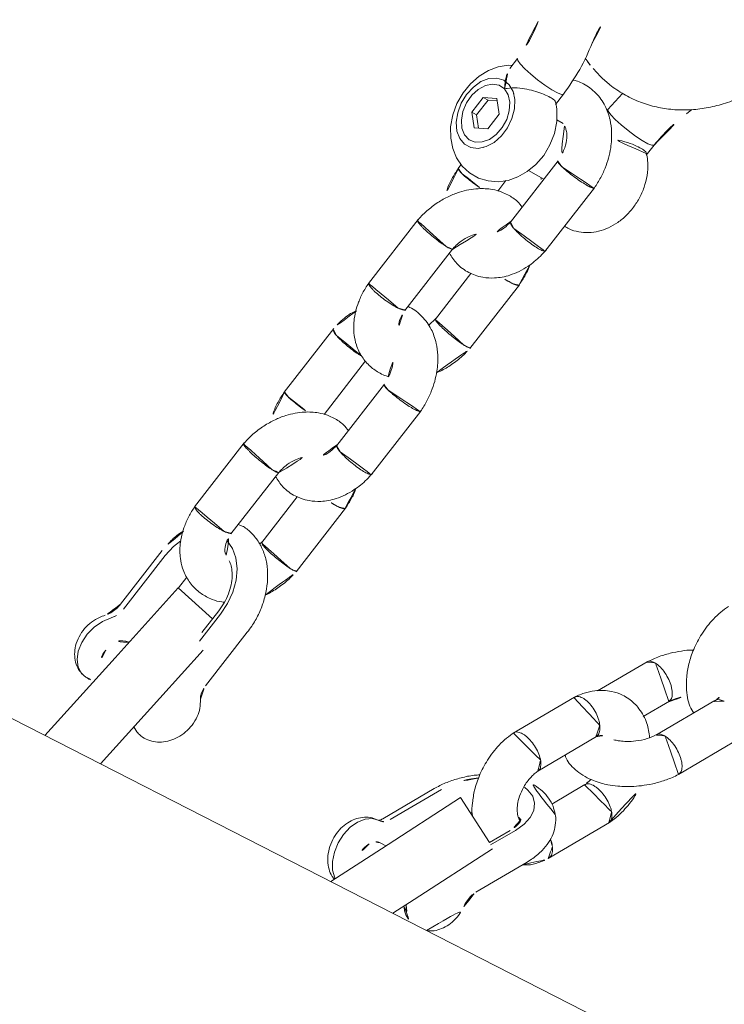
# Model space of a CAD drawing. Extents: x 5459245 to 5462690, y 5971016 to 5972523.
# Tile 89 of 198: x 5462451.0067 to 5462451.1002, y 5972212.2931 to 5972212.4238. Entities that reach past the tile are written whole.
import ezdxf

# ---------------------------------------------------------------- set-up
doc = ezdxf.new("R2010")
doc.units = 0
doc.layers.add('A_MAŁA ARCHITEKTURA', color=195, linetype='CONTINUOUS', lineweight=9)

# ---------------------------------------------------------------- blocks, each defined once
blk = doc.blocks.new('A$C43995eb0')
at = {"layer": 'A_MAŁA ARCHITEKTURA', "linetype": 'Continuous'}
for p, q in [((3380.14, -390.59), (3380.14, -1209.52)), ((3346.51, -1065.47), (3338.56, -1060.41)), ((3335.56, -1065.62), (3343.22, -1070.49)), ((3341.78, -1073.13), (3338.35, -1070.95)), ((3364.29, -1075.77), (3356.34, -1070.72)), ((3335.06, -1075.96), (3341.5, -1080.06)), ((3353.33, -1075.91), (3357.64, -1078.65)), ((3354.6, -1082.29), (3346.97, -1077.44)), ((3372.64, -1082.3), (3365.97, -1078.05)), ((3366.16, -1083.41), (3362.93, -1081.35)), ((3343.64, -1082.43), (3351.59, -1087.49)), ((3363.27, -1081.99), (3365.93, -1083.68)), ((3366.5, -1082.97), (3377.21, -1089.15)), ((3365.94, -1083.67), (3362.38, -1089.83)), ((3363.59, -1087.73), (3363.42, -1087.54)), ((3377.21, -1089.15), (3380.14, -1090.84)), ((3362.38, -1089.83), (3373.21, -1096.08)), ((3362.55, -1092.55), (3369.23, -1096.8)), ((3362.91, -1093.48), (3369.58, -1097.72)), ((3372.6, -1095.73), (3372.57, -1096.57)), ((3373.21, -1096.08), (3380.14, -1100.08)), ((3267.93, -1104.4), (3267.11, -1104.06)), ((3275.26, -1106.68), (3273.6, -1106.36)), ((3292.75, -1112.83), (3282.22, -1110.81)), ((3269.39, -1113.21), (3272.15, -1113.96)), ((3272.15, -1113.96), (3272.36, -1114)), ((3308.75, -1115.84), (3298.22, -1113.83)), ((3268.24, -1118.17), (3268.73, -1116.81)), ((3281.22, -1116.73), (3291.35, -1118.66)), ((3276.53, -1118.4), (3276.49, -1119.35)), ((3284.18, -1119.65), (3284.27, -1117.31)), ((3329.64, -1119.87), (3319.11, -1117.86)), ((3274.73, -1120.45), (3273.07, -1120.14)), ((3299.81, -1120.24), (3307.35, -1121.68)), ((3345.64, -1122.89), (3335.11, -1120.88)), ((3288.45, -1122.04), (3286.74, -1121.71)), ((3307.2, -1121.65), (3308.53, -1122.13)), ((3308.18, -1125.84), (3298.05, -1123.91)), ((3318.11, -1123.78), (3328.24, -1125.71)), ((3275.98, -1126.04), (3275.94, -1126.08)), ((3364.57, -1126.69), (3355.73, -1125)), ((3277.58, -1127.73), (3279.3, -1126.51)), ((3277.83, -1127.55), (3278.31, -1128.69)), ((3281.72, -1126.96), (3279.3, -1126.51)), ((3281.72, -1126.96), (3282.42, -1128.65)), ((3284.21, -1126.4), (3284.17, -1126.35)), ((3325.34, -1129.08), (3316.52, -1127.4)), ((3336.7, -1127.29), (3344.24, -1128.73)), ((3366.49, -1126.49), (3366.46, -1126.51)), ((3271.62, -1127.73), (3273.27, -1128.04)), ((3278.28, -1129.41), (3277.58, -1127.73)), ((3278.31, -1128.69), (3278.28, -1129.41)), ((3278.31, -1128.69), (3280.73, -1129.15)), ((3282.42, -1128.65), (3280.7, -1129.87)), ((3280.73, -1129.15), (3282.2, -1128.11)), ((3287.54, -1127.97), (3288.24, -1128.1)), ((3344.09, -1128.69), (3344.57, -1128.87)), ((3280.7, -1129.87), (3278.28, -1129.41)), ((3280.73, -1129.15), (3280.7, -1129.87)), ((3296.65, -1129.75), (3307.19, -1131.76)), ((3356.22, -1129.92), (3354.63, -1135.85)), ((3354.89, -1129.67), (3358.49, -1130.36)), ((3359.66, -1130.1), (3355.19, -1129.25)), ((3360.5, -1129.14), (3368.78, -1131.36)), ((3345.07, -1132.89), (3334.94, -1130.95)), ((3368.78, -1131.36), (3380.14, -1134.4)), ((3343.49, -1132.2), (3343.52, -1132.59)), ((3314.59, -1133.14), (3325.13, -1135.15)), ((3354.64, -1135.82), (3352.89, -1135.48)), ((3354.63, -1135.85), (3366.71, -1139.08)), ((3333.54, -1136.79), (3344.08, -1138.8)), ((3351.62, -1139.33), (3360.46, -1141.01)), ((3366.71, -1139.08), (3380.14, -1142.68)), ((3351.22, -1139.99), (3360.06, -1141.68)), ((3368.81, -1139.68), (3368.82, -1139.65))]:
    blk.add_line(p, q, dxfattribs=at)
at = {"layer": 'A_MAŁA ARCHITEKTURA', "linetype": 'Continuous', "flags": 128}
for points in [[(3362.93, -1081.35), (3361.7, -1080.71), (3360.52, -1080.39), (3359.46, -1080.39), (3358.56, -1080.73), (3357.87, -1081.37), (3357.43, -1082.3), (3357.3, -1082.89)], [(3370.02, -1098.06), (3370.18, -1098.95), (3370.68, -1099.78), (3371.49, -1100.5), (3372.55, -1101.06), (3373.79, -1101.41), (3375.11, -1101.54), (3376.43, -1101.43), (3377.65, -1101.09), (3378.68, -1100.55), (3379.45, -1099.84), (3379.53, -1099.73)], [(3273.6, -1106.37), (3273.74, -1106.59), (3273.8, -1107.16), (3273.77, -1108.03), (3273.65, -1109.11), (3273.45, -1110.29), (3273.2, -1111.45), (3272.91, -1112.49), (3272.62, -1113.3), (3272.36, -1113.81), (3272.15, -1113.96)], [(3272.75, -1127.94), (3272.96, -1128.41), (3273.76, -1129.49), (3274.78, -1130.42), (3276.01, -1131.18), (3277.42, -1131.75), (3278.96, -1132.08), (3280.57, -1132.16), (3282.18, -1131.96), (3283.74, -1131.49), (3285.04, -1130.81), (3286.15, -1129.94), (3287.03, -1128.91), (3287.66, -1127.75), (3288.02, -1126.51), (3288.09, -1125.12), (3287.85, -1123.79), (3287.34, -1122.57), (3286.58, -1121.48), (3285.59, -1120.53), (3284.39, -1119.74), (3283, -1119.15), (3281.47, -1118.78), (3279.87, -1118.67), (3278.25, -1118.83), (3276.68, -1119.26), (3275.22, -1119.99), (3274.5, -1120.54), (3274.5, -1120.54)], [(3273.06, -1120.13), (3273.07, -1120.14), (3273.21, -1120.36), (3273.27, -1120.93), (3273.23, -1121.8), (3273.11, -1122.88), (3272.92, -1124.06), (3272.66, -1125.22), (3272.38, -1126.26), (3272.09, -1127.08), (3271.83, -1127.58), (3271.61, -1127.73), (3271.61, -1127.73)], [(3276.55, -1130.64), (3277.65, -1131.21), (3278.93, -1131.57), (3280.29, -1131.67), (3281.62, -1131.51), (3282.84, -1131.11), (3283.84, -1130.49), (3284.56, -1129.7), (3284.94, -1128.8), (3284.96, -1127.85), (3284.61, -1126.93), (3283.91, -1126.1), (3282.93, -1125.42), (3281.73, -1124.95), (3280.4, -1124.72), (3279.04, -1124.75), (3277.75, -1125.03), (3276.63, -1125.55), (3275.76, -1126.26), (3275.2, -1127.11), (3275, -1128.05), (3275.17, -1128.99), (3275.7, -1129.88), (3276.55, -1130.64)], [(3275.99, -1127.42), (3275.87, -1128.27), (3276.13, -1129.12), (3276.73, -1129.88), (3277.62, -1130.49), (3278.72, -1130.9), (3279.93, -1131.07), (3281.15, -1130.98), (3282.27, -1130.64), (3283.19, -1130.08), (3283.82, -1129.36), (3284.12, -1128.53), (3284.04, -1127.67), (3283.61, -1126.86), (3282.86, -1126.16), (3281.85, -1125.65), (3280.68, -1125.36), (3279.45, -1125.32), (3278.27, -1125.54), (3277.24, -1125.99), (3276.45, -1126.64), (3275.99, -1127.42)], [(3355.19, -1129.25), (3353.53, -1129.07), (3351.85, -1129.14), (3350.26, -1129.48), (3348.83, -1130.06), (3347.62, -1130.85), (3346.7, -1131.81), (3346.12, -1132.89)], [(3374.24, -1131.87), (3374.17, -1132.03), (3373.75, -1132.69)], [(3348.91, -1138.38), (3350.04, -1138.89), (3351.62, -1139.33)], [(3362.24, -1141.96), (3363.21, -1142.77), (3364.36, -1143.4), (3365.64, -1143.81), (3366.93, -1143.96), (3368.16, -1143.85), (3369.22, -1143.48), (3370.06, -1142.89), (3370.6, -1142.1), (3370.79, -1141.38)]]:
    blk.add_lwpolyline(points, dxfattribs=at)
at = {"layer": 'A_MAŁA ARCHITEKTURA', "linetype": 'Continuous'}
for centre, radius, start, end in [((3376.91, -1086.34), 3.7, 291.9558, 330.9158), ((3369.35, -1082.4), 12.22, 211.9909, 236.2066), ((3368.52, -1098.13), 1.51, 2.5848, 61.955), ((3374.01, -1096.55), 1.43, 180.6425, 243.6657), ((3375.14, -1094.84), 3.47, 239.4406, 294.1323), ((3366.56, -1138.1), 2.54, 185.9221, 266.1192), ((3367.05, -1138.77), 1.98, 250.4557, 332.6063), ((3359.85, -1144.33), 3.37, 44.6997, 79.6154)]:
    blk.add_arc(centre, radius, start, end, dxfattribs=at)
for points, knots in [([(3335.67, -1065.62), (3335.59, -1065.6), (3335.34, -1065.51), (3335.14, -1065.1), (3335.07, -1064.68), (3335.07, -1064.48), (3335.07, -1064.47)], [0, 0, 0, 0, 0.210361, 0.650161, 0.982436, 1, 1, 1, 1]), ([(3334.96, -1065.27), (3334.95, -1065.27), (3334.9, -1065.31), (3335.02, -1065.34), (3335.25, -1065.45), (3335.49, -1065.58), (3335.61, -1065.64)], [0, 0, 0, 0, 0.070148, 0.485612, 0.754957, 1, 1, 1, 1]), ([(3346.48, -1065.45), (3346.33, -1065.39), (3346.02, -1065.27), (3345.49, -1065.43), (3345.04, -1065.68), (3344.7, -1065.94), (3344.25, -1066.35), (3343.71, -1066.99), (3343.18, -1067.86), (3342.87, -1068.68), (3342.78, -1069.16), (3342.76, -1069.35), (3342.76, -1069.36)], [0, 0, 0, 0, 0.137407, 0.274788, 0.342726, 0.410658, 0.478591, 0.615935, 0.753296, 0.890708, 0.994512, 1, 1, 1, 1]), ([(3351.04, -1080.03), (3351.15, -1079.93), (3351.78, -1079.32), (3352.19, -1077.98), (3352.41, -1076.43), (3352.37, -1075.22), (3352.21, -1074.14), (3351.95, -1073.06), (3351.47, -1071.7), (3350.75, -1070.24), (3349.83, -1068.81), (3348.86, -1067.58), (3347.68, -1066.36), (3346.8, -1065.69), (3346.34, -1065.35)], [0, 0, 0, 0, 0.029869, 0.175406, 0.257702, 0.331603, 0.394991, 0.449041, 0.525965, 0.643886, 0.718419, 0.803337, 0.898722, 1, 1, 1, 1]), ([(3323.61, -1069.69), (3323.99, -1069.89), (3324.74, -1070.29), (3326.35, -1070.86), (3328.4, -1071.25), (3330.73, -1071.28), (3332.74, -1070.97), (3334.41, -1070.45), (3336.12, -1069.61), (3337.53, -1068.63), (3338.14, -1067.66), (3338.32, -1067.37)], [0, 0, 0, 0, 0.082728, 0.164067, 0.31454, 0.449759, 0.570138, 0.675931, 0.767263, 0.930269, 1, 1, 1, 1]), ([(3338.46, -1070.98), (3338.1, -1070.7), (3337.43, -1070.2), (3336.87, -1069.44), (3336.62, -1069.09)], [0, 0, 0, 0, 0.534143, 1, 1, 1, 1]), ([(3343.14, -1070.4), (3343.11, -1070.39), (3342.91, -1070.32), (3342.78, -1069.95), (3342.75, -1069.57), (3342.76, -1069.37), (3342.76, -1069.36)], [0, 0, 0, 0, 0.123094, 0.611499, 0.980495, 1, 1, 1, 1]), ([(3356.49, -1070.8), (3356.11, -1070.6), (3355.36, -1070.21), (3353.75, -1069.65), (3351.97, -1069.26), (3350.62, -1069.29), (3350.12, -1069.3)], [0, 0, 0, 0, 0.20602, 0.408582, 0.783311, 1, 1, 1, 1]), ([(3330.87, -1071.2), (3330.91, -1071.27), (3331.13, -1071.74), (3331.75, -1072.62), (3332.7, -1073.85), (3333.88, -1075.08), (3334.77, -1075.74), (3335.22, -1076.08)], [0, 0, 0, 0, 0.035101, 0.237048, 0.467136, 0.725585, 1, 1, 1, 1]), ([(3338.44, -1071), (3338.29, -1070.94), (3337.99, -1070.82), (3337.46, -1070.99), (3337.01, -1071.24), (3336.67, -1071.49), (3336.21, -1071.9), (3335.67, -1072.54), (3335.14, -1073.42), (3334.83, -1074.23), (3334.74, -1074.71), (3334.72, -1074.91), (3334.72, -1074.92)], [0, 0, 0, 0, 0.136923, 0.27439, 0.342363, 0.410324, 0.478286, 0.615689, 0.753124, 0.890625, 0.994509, 1, 1, 1, 1]), ([(3343.87, -1071.1), (3343.34, -1071.47), (3342.17, -1072.28), (3341.05, -1073.98), (3340.54, -1075.61), (3340.46, -1077.08), (3340.68, -1078.59), (3341.42, -1080.18), (3342.4, -1081.36), (3343.13, -1082.05), (3343.56, -1082.36), (3343.76, -1082.52)], [0, 0, 0, 0, 0.135311, 0.297931, 0.439539, 0.5122, 0.630197, 0.795907, 0.896083, 0.950173, 1, 1, 1, 1]), ([(3343.1, -1070.45), (3343.46, -1070.73), (3344.19, -1071.29), (3345.08, -1072.44), (3345.7, -1073.5), (3346.04, -1074.31), (3346.21, -1074.86), (3346.27, -1075.1), (3346.29, -1075.2)], [0, 0, 0, 0, 0.237838, 0.485596, 0.683795, 0.831723, 0.929885, 1, 1, 1, 1]), ([(3353.39, -1075.89), (3353.31, -1075.86), (3353.08, -1075.76), (3352.95, -1075.37), (3352.91, -1074.92), (3352.94, -1074.53), (3353.05, -1073.97), (3353.31, -1073.21), (3353.81, -1072.32), (3354.37, -1071.6), (3354.77, -1071.24), (3354.94, -1071.11), (3354.95, -1071.1)], [0, 0, 0, 0, 0.078835, 0.225554, 0.298102, 0.370637, 0.443173, 0.589824, 0.736508, 0.883264, 0.994139, 1, 1, 1, 1]), ([(3356.37, -1070.78), (3356.27, -1070.73), (3356.03, -1070.6), (3355.53, -1070.73), (3355.14, -1070.96), (3354.96, -1071.09), (3354.95, -1071.1)], [0, 0, 0, 0, 0.2789496, 0.6805674, 0.9839595, 1, 1, 1, 1]), ([(3335.09, -1075.95), (3335.06, -1075.94), (3334.87, -1075.87), (3334.74, -1075.51), (3334.71, -1075.12), (3334.72, -1074.93), (3334.72, -1074.92)], [0, 0, 0, 0, 0.104882, 0.603454, 0.980087, 1, 1, 1, 1]), ([(3352.35, -1075.51), (3352.36, -1075.52), (3352.57, -1075.57), (3352.96, -1075.73), (3353.31, -1075.9), (3353.49, -1076)], [0, 0, 0, 0, 0.027277, 0.486228, 1, 1, 1, 1]), ([(3361.84, -1076.7), (3361.92, -1076.61), (3362.16, -1076.32), (3362.45, -1076.12), (3362.63, -1076), (3362.64, -1075.99)], [0, 0, 0, 0, 0.311588, 0.965438, 1, 1, 1, 1]), ([(3364.3, -1075.79), (3364.16, -1075.71), (3363.86, -1075.55), (3363.27, -1075.65), (3362.84, -1075.86), (3362.65, -1075.98), (3362.64, -1075.99)], [0, 0, 0, 0, 0.344388, 0.709557, 0.985415, 1, 1, 1, 1]), ([(3366.57, -1078.44), (3366.48, -1078.22), (3366.22, -1077.59), (3365.53, -1076.84), (3364.8, -1076.16), (3364.38, -1075.84), (3364.17, -1075.69)], [0, 0, 0, 0, 0.204091, 0.594752, 0.805687, 1, 1, 1, 1]), ([(3343.72, -1082.43), (3343.64, -1082.39), (3343.41, -1082.28), (3343.28, -1081.9), (3343.23, -1081.44), (3343.26, -1081.06), (3343.37, -1080.51), (3343.66, -1079.76), (3344.2, -1078.89), (3344.81, -1078.2), (3345.24, -1077.86), (3345.43, -1077.74), (3345.44, -1077.73)], [0, 0, 0, 0, 0.0677727, 0.2162437, 0.2896663, 0.3630827, 0.4364991, 0.5849313, 0.7333806, 0.8818849, 0.9940688, 1, 1, 1, 1]), ([(3347.02, -1077.51), (3346.9, -1077.44), (3346.62, -1077.29), (3346.06, -1077.4), (3345.64, -1077.61), (3345.45, -1077.73), (3345.44, -1077.73)], [0, 0, 0, 0, 0.305655, 0.69238, 0.984556, 1, 1, 1, 1]), ([(3347, -1077.46), (3346.93, -1077.4), (3346.67, -1077.2), (3346.52, -1076.91), (3346.46, -1076.81), (3346.5, -1076.75), (3346.5, -1076.75)], [0, 0, 0, 0, 0.187021, 0.655505, 0.962362, 1, 1, 1, 1]), ([(3358.65, -1077.63), (3358.36, -1077.87), (3357.76, -1078.35), (3357.1, -1079.36), (3356.65, -1080.53), (3356.43, -1081.71), (3356.46, -1082.52), (3356.48, -1082.87)], [0, 0, 0, 0, 0.189576, 0.398266, 0.609845, 0.831513, 1, 1, 1, 1]), ([(3365.97, -1078.05), (3365.71, -1077.9), (3364.98, -1077.46), (3363.77, -1076.96), (3362.39, -1076.66), (3361.1, -1076.64), (3359.88, -1076.93), (3359.04, -1077.28), (3358.68, -1077.6), (3358.65, -1077.63)], [0, 0, 0, 0, 0.106179, 0.305728, 0.482742, 0.649788, 0.80904, 0.981714, 1, 1, 1, 1]), ([(3361.42, -1081.34), (3361.43, -1081.37), (3361.47, -1081.52), (3361.4, -1081.63), (3361.02, -1082.01), (3360.54, -1082.33), (3359.9, -1082.64), (3358.93, -1082.92), (3357.6, -1083.05), (3356.41, -1082.92), (3355.54, -1082.69), (3354.97, -1082.48), (3354.62, -1082.3), (3354.44, -1082.21)], [0, 0, 0, 0, 0.065449, 0.266534, 0.346926, 0.402741, 0.478834, 0.575875, 0.694226, 0.833984, 0.885581, 0.939567, 1, 1, 1, 1]), ([(3361.22, -1081.81), (3361.22, -1081.78), (3361.24, -1081.54), (3361.34, -1081.37), (3361.38, -1081.32), (3361.38, -1081.32), (3361.38, -1081.32)], [0, 0, 0, 0, 0.068221, 0.493814, 0.939982, 1, 1, 1, 1]), ([(3361.33, -1081.35), (3361.33, -1081.35), (3361.33, -1081.35), (3361.44, -1081.31), (3361.84, -1081.34), (3362.47, -1081.53), (3363.01, -1081.84), (3363.27, -1081.99)], [0, 0, 0, 0, 0.0959329, 0.3361458, 0.5505498, 0.7767474, 1, 1, 1, 1]), ([(3351.56, -1087.44), (3351.53, -1087.43), (3351.34, -1087.39), (3351.15, -1087.02), (3351.07, -1086.48), (3351.14, -1085.82), (3351.34, -1085.08), (3351.78, -1084.17), (3352.36, -1083.33), (3352.83, -1082.86), (3353.08, -1082.66), (3353.12, -1082.63), (3353.13, -1082.63)], [0, 0, 0, 0, 0.024345, 0.17085, 0.317326, 0.389766, 0.536224, 0.682688, 0.829205, 0.975722, 0.994148, 1, 1, 1, 1]), ([(3354.55, -1082.31), (3354.5, -1082.27), (3354.34, -1082.13), (3353.88, -1082.19), (3353.43, -1082.41), (3353.17, -1082.59), (3353.14, -1082.62), (3353.13, -1082.63)], [0, 0, 0, 0, 0.134667, 0.5341282, 0.9337227, 0.9840423, 1, 1, 1, 1]), ([(3375.06, -1082.86), (3374.91, -1082.86), (3374.47, -1082.87), (3373.73, -1082.76), (3373.05, -1082.53), (3372.75, -1082.36), (3372.64, -1082.3)], [0, 0, 0, 0, 0.1575422, 0.4798244, 0.7992826, 1, 1, 1, 1]), ([(3380.14, -1085.81), (3380.05, -1085.57), (3379.84, -1085.02), (3379.21, -1084.29), (3378.37, -1083.62), (3377.32, -1083.14), (3376.19, -1082.87), (3375.41, -1082.86), (3375.06, -1082.86)], [0, 0, 0, 0, 0.1232331, 0.2894515, 0.4615355, 0.6432576, 0.8338107, 1, 1, 1, 1]), ([(3351.44, -1087.4), (3351.82, -1087.6), (3352.57, -1088), (3354.19, -1088.56), (3356.23, -1088.96), (3358.56, -1088.98), (3360.58, -1088.68), (3362.22, -1088.13), (3363.33, -1087.69), (3363.78, -1087.32), (3363.87, -1087.24)], [0, 0, 0, 0, 0.1047025, 0.2076477, 0.3980898, 0.5692274, 0.7215822, 0.8554759, 0.9710682, 1, 1, 1, 1]), ([(3378.61, -1089.96), (3378.79, -1089.84), (3379.27, -1089.53), (3379.82, -1088.89), (3380.05, -1088.34), (3380.14, -1088.12)], [0, 0, 0, 0, 0.2665918, 0.7006802, 1, 1, 1, 1]), ([(3358.54, -1088.92), (3358.66, -1089.13), (3359.09, -1089.85), (3359.99, -1090.97), (3361.21, -1092.22), (3362.22, -1093.02), (3362.8, -1093.4), (3362.91, -1093.48)], [0, 0, 0, 0, 0.1126987, 0.3833523, 0.6553618, 0.9303143, 1, 1, 1, 1]), ([(3268.73, -1116.81), (3268.88, -1116.28), (3269.22, -1115.03), (3269.46, -1113.01), (3269.42, -1110.8), (3269.06, -1108.63), (3268.41, -1106.53), (3267.46, -1104.52), (3266.25, -1102.62), (3264.76, -1100.84), (3263.03, -1099.2), (3261.05, -1097.73), (3258.86, -1096.44), (3256.49, -1095.37), (3253.97, -1094.52), (3251.34, -1093.9), (3248.65, -1093.53), (3245.91, -1093.42), (3243.18, -1093.55), (3240.89, -1093.88), (3239.55, -1094.19), (3239.07, -1094.3)], [0, 0, 0, 0, 0.038869, 0.090998, 0.142589, 0.193816, 0.244998, 0.296516, 0.34871, 0.401842, 0.456045, 0.511298, 0.56743, 0.624181, 0.681294, 0.738558, 0.7959, 0.853334, 0.910922, 0.968714, 1, 1, 1, 1]), ([(3369.58, -1097.72), (3369.66, -1097.77), (3369.88, -1097.92), (3370.02, -1098.12), (3370.02, -1098.12), (3370.02, -1098.12)], [0, 0, 0, 0, 0.218836, 0.659924, 1, 1, 1, 1]), ([(3370.02, -1098.07), (3370.04, -1098.4), (3370.08, -1099.07), (3370.47, -1100.02), (3371.1, -1100.85), (3371.93, -1101.53), (3372.95, -1102.04), (3374.12, -1102.35), (3375.4, -1102.42), (3376.69, -1102.22), (3377.85, -1101.76), (3378.78, -1101.08), (3379.38, -1100.42), (3379.58, -1099.94), (3379.64, -1099.79)], [0, 0, 0, 0, 0.077905, 0.158849, 0.239027, 0.321685, 0.408875, 0.500507, 0.594827, 0.691586, 0.791721, 0.878717, 0.961824, 1, 1, 1, 1]), ([(3273.6, -1106.36), (3272.62, -1106.13), (3270.67, -1105.65), (3268.84, -1104.82), (3267.93, -1104.4)], [0, 0, 0, 0, 0.49996, 1, 1, 1, 1]), ([(3288.59, -1112.03), (3288.61, -1111.8), (3288.67, -1111.13), (3288.43, -1110.02), (3287.92, -1108.78), (3287.14, -1107.67), (3286.14, -1106.72), (3284.93, -1105.93), (3283.54, -1105.33), (3282, -1104.97), (3280.39, -1104.85), (3278.76, -1105.01), (3277.19, -1105.45), (3275.92, -1106.04), (3275.27, -1106.58), (3275.04, -1106.77)], [0, 0, 0, 0, 0.039033, 0.116094, 0.191773, 0.267715, 0.345391, 0.425779, 0.508998, 0.594355, 0.681012, 0.7689, 0.858315, 0.949441, 1, 1, 1, 1]), ([(3275.05, -1106.77), (3275.01, -1106.78), (3274.89, -1106.83), (3274.79, -1107.27), (3274.73, -1108.1), (3274.83, -1109.32), (3275.07, -1110.66), (3275.36, -1111.45), (3275.49, -1111.79)], [0, 0, 0, 0, 0.063247, 0.23186, 0.406393, 0.603051, 0.831228, 1, 1, 1, 1]), ([(3282.46, -1110.85), (3281.93, -1110.79), (3280.87, -1110.66), (3278.85, -1110.74), (3276.66, -1111.18), (3274.68, -1112.06), (3273.39, -1112.95), (3272.54, -1113.75), (3271.66, -1114.81), (3270.85, -1116.36), (3270.59, -1118), (3270.64, -1119.19), (3270.76, -1119.68), (3270.81, -1119.89)], [0, 0, 0, 0, 0.086529, 0.171582, 0.320804, 0.442063, 0.534378, 0.597204, 0.651757, 0.779064, 0.904979, 0.959661, 1, 1, 1, 1]), ([(3281.71, -1115.94), (3281.72, -1115.93), (3281.79, -1115.69), (3281.93, -1115.13), (3282.13, -1114.16), (3282.28, -1113.15), (3282.37, -1112.37), (3282.4, -1111.83), (3282.41, -1111.49), (3282.4, -1111.12), (3282.36, -1110.85), (3282.3, -1110.86), (3282.28, -1110.87)], [0, 0, 0, 0, 0.005703, 0.148502, 0.2913, 0.434081, 0.576835, 0.64743, 0.718019, 0.788609, 0.931325, 1, 1, 1, 1]), ([(3291.91, -1117.88), (3291.91, -1117.88), (3291.92, -1117.86), (3291.93, -1117.82), (3291.99, -1117.67), (3292.14, -1117.26), (3292.36, -1116.51), (3292.59, -1115.52), (3292.75, -1114.54), (3292.82, -1113.84), (3292.82, -1113.29), (3292.78, -1112.91), (3292.68, -1112.85), (3292.63, -1112.83)], [0, 0, 0, 0, 0.0057531, 0.0101073, 0.0275275, 0.0974263, 0.238687, 0.3827316, 0.5267515, 0.6707439, 0.7419553, 0.8859296, 1, 1, 1, 1]), ([(3298.71, -1124.03), (3299, -1123.54), (3299.66, -1122.44), (3299.87, -1120.91), (3299.79, -1119.58), (3299.54, -1118.44), (3298.92, -1117.02), (3297.65, -1115.37), (3296.05, -1114.17), (3294.59, -1113.45), (3293.58, -1113.05), (3292.87, -1112.87), (3292.51, -1112.77)], [0, 0, 0, 0, 0.113378, 0.253399, 0.314207, 0.389772, 0.49788, 0.637467, 0.806488, 0.869121, 0.934548, 1, 1, 1, 1]), ([(3298.45, -1113.87), (3297.93, -1113.82), (3296.91, -1113.71), (3295.82, -1113.69), (3295.33, -1113.81), (3295.3, -1113.82)], [0, 0, 0, 0, 0.490185, 0.9725, 1, 1, 1, 1]), ([(3298.51, -1114.79), (3298.51, -1114.78), (3298.51, -1114.53), (3298.47, -1114.13), (3298.38, -1113.84), (3298.29, -1113.87), (3298.27, -1113.88)], [0, 0, 0, 0, 0.01669, 0.434603, 0.852514, 1, 1, 1, 1]), ([(3298.51, -1114.79), (3298.51, -1114.8), (3298.52, -1115.05), (3298.5, -1115.59), (3298.42, -1116.2), (3298.39, -1116.48)], [0, 0, 0, 0, 0.021225, 0.552719, 1, 1, 1, 1]), ([(3313.63, -1118.32), (3313.53, -1118.24), (3313.04, -1117.79), (3311.92, -1117.1), (3310.58, -1116.44), (3309.41, -1116.02), (3308.8, -1115.87), (3308.5, -1115.79)], [0, 0, 0, 0, 0.065556, 0.35801, 0.672197, 0.837331, 1, 1, 1, 1]), ([(3276.77, -1118.07), (3276.82, -1117.99), (3276.93, -1117.8), (3277.45, -1117.36), (3278.33, -1116.94), (3279.68, -1116.62), (3280.76, -1116.73), (3281.3, -1116.79)], [0, 0, 0, 0, 0.1229196, 0.2795683, 0.4845807, 0.742853, 1, 1, 1, 1]), ([(3281.71, -1115.94), (3281.71, -1115.95), (3281.64, -1116.18), (3281.51, -1116.54), (3281.37, -1116.79), (3281.32, -1116.72), (3281.31, -1116.7)], [0, 0, 0, 0, 0.016402, 0.427129, 0.837856, 1, 1, 1, 1]), ([(3308.71, -1116.74), (3308.71, -1116.75), (3308.7, -1116.76), (3308.7, -1116.81), (3308.68, -1116.97), (3308.63, -1117.4), (3308.5, -1118.17), (3308.29, -1119.16), (3308.05, -1120.12), (3307.83, -1120.79), (3307.64, -1121.3), (3307.48, -1121.64), (3307.39, -1121.65), (3307.36, -1121.66)], [0, 0, 0, 0, 0.0057445, 0.0100921, 0.0274861, 0.0972799, 0.2383278, 0.3821687, 0.5259863, 0.6697632, 0.7408601, 0.8846027, 1, 1, 1, 1]), ([(3308.71, -1116.74), (3308.71, -1116.73), (3308.71, -1116.71), (3308.71, -1116.67), (3308.72, -1116.52), (3308.74, -1116.2), (3308.72, -1115.88), (3308.65, -1115.86), (3308.62, -1115.86)], [0, 0, 0, 0, 0.01705, 0.029954, 0.081581, 0.288733, 0.707374, 1, 1, 1, 1]), ([(3267.47, -1119.75), (3267.62, -1119.49), (3267.92, -1118.98), (3268.14, -1118.43), (3268.24, -1118.17)], [0, 0, 0, 0, 0.526429, 1, 1, 1, 1]), ([(3284.25, -1117.72), (3284.26, -1117.72), (3284.48, -1117.66), (3284.66, -1117.54), (3284.84, -1117.42)], [0, 0, 0, 0, 0.035751, 1, 1, 1, 1]), ([(3288.88, -1118.19), (3288.75, -1118.48), (3288.39, -1119.25), (3288.28, -1120.41), (3288.33, -1121.67), (3288.61, -1122.97), (3289.37, -1124.69), (3290.6, -1126.28), (3292.06, -1127.56), (3293.47, -1128.5), (3294.83, -1129.15), (3295.99, -1129.57), (3296.6, -1129.72), (3296.9, -1129.8)], [0, 0, 0, 0, 0.063841, 0.169887, 0.227272, 0.316541, 0.440048, 0.596546, 0.686927, 0.78491, 0.890174, 0.9455, 1, 1, 1, 1]), ([(3291.91, -1117.88), (3291.9, -1117.89), (3291.9, -1117.91), (3291.88, -1117.95), (3291.82, -1118.09), (3291.68, -1118.38), (3291.49, -1118.66), (3291.38, -1118.64), (3291.34, -1118.63)], [0, 0, 0, 0, 0.016514, 0.029012, 0.079016, 0.279655, 0.685133, 1, 1, 1, 1]), ([(3319.35, -1117.9), (3318.82, -1117.83), (3317.76, -1117.71), (3315.74, -1117.79), (3313.55, -1118.23), (3311.57, -1119.11), (3310.28, -1120), (3309.43, -1120.8), (3308.55, -1121.86), (3307.76, -1123.41), (3307.47, -1124.85), (3307.53, -1125.62), (3307.53, -1125.72)], [0, 0, 0, 0, 0.093758, 0.185916, 0.347606, 0.478994, 0.579022, 0.647097, 0.706207, 0.84415, 0.980584, 1, 1, 1, 1]), ([(3318.6, -1122.98), (3318.61, -1122.98), (3318.68, -1122.74), (3318.82, -1122.18), (3319.01, -1121.21), (3319.17, -1120.2), (3319.26, -1119.41), (3319.29, -1118.88), (3319.3, -1118.53), (3319.29, -1118.16), (3319.25, -1117.89), (3319.19, -1117.91), (3319.17, -1117.91)], [0, 0, 0, 0, 0.005703, 0.148502, 0.2913, 0.434081, 0.576835, 0.64743, 0.718019, 0.788609, 0.931325, 1, 1, 1, 1]), ([(3265.3, -1119.82), (3264.67, -1119.86), (3263.42, -1119.95), (3262.08, -1119.74), (3261.4, -1119.64)], [0, 0, 0, 0, 0.497438, 1, 1, 1, 1]), ([(3273.06, -1120.13), (3271.75, -1119.95), (3269.11, -1119.57), (3266.57, -1119.73), (3265.3, -1119.82)], [0, 0, 0, 0, 0.498794, 1, 1, 1, 1]), ([(3291.2, -1118.63), (3291.65, -1118.76), (3292.46, -1119.01), (3293.29, -1119.55), (3293.51, -1119.86), (3293.62, -1120.01)], [0, 0, 0, 0, 0.395869, 0.699404, 1, 1, 1, 1]), ([(3274.52, -1120.56), (3274.48, -1120.57), (3274.34, -1120.6), (3274.26, -1121.02), (3274.21, -1121.66), (3274.24, -1122.45), (3274.38, -1123.58), (3274.66, -1124.81), (3275.1, -1126.06), (3275.58, -1126.91), (3275.91, -1127.33), (3275.98, -1127.42), (3275.99, -1127.42)], [0, 0, 0, 0, 0.0513031, 0.1948777, 0.2458553, 0.3729184, 0.4997698, 0.6320222, 0.7803023, 0.9527401, 0.9986338, 1, 1, 1, 1]), ([(3328.8, -1124.93), (3328.8, -1124.92), (3328.81, -1124.91), (3328.82, -1124.86), (3328.88, -1124.72), (3329.03, -1124.31), (3329.25, -1123.56), (3329.48, -1122.56), (3329.64, -1121.59), (3329.71, -1120.89), (3329.71, -1120.34), (3329.66, -1119.95), (3329.57, -1119.9), (3329.52, -1119.88)], [0, 0, 0, 0, 0.0057531, 0.0101073, 0.0275275, 0.0974263, 0.238687, 0.3827316, 0.5267515, 0.6707439, 0.7419553, 0.8859296, 1, 1, 1, 1]), ([(3335.6, -1131.08), (3335.89, -1130.59), (3336.54, -1129.48), (3336.76, -1127.96), (3336.68, -1126.63), (3336.43, -1125.48), (3335.81, -1124.07), (3334.54, -1122.42), (3332.94, -1121.22), (3331.48, -1120.49), (3330.47, -1120.1), (3329.76, -1119.91), (3329.4, -1119.82)], [0, 0, 0, 0, 0.113378, 0.253399, 0.314207, 0.389772, 0.49788, 0.637467, 0.806488, 0.869121, 0.934548, 1, 1, 1, 1]), ([(3335.34, -1120.92), (3334.82, -1120.86), (3333.8, -1120.76), (3332.71, -1120.74), (3332.22, -1120.86), (3332.19, -1120.87)], [0, 0, 0, 0, 0.490185, 0.9725, 1, 1, 1, 1]), ([(3335.4, -1121.84), (3335.4, -1121.83), (3335.4, -1121.58), (3335.36, -1121.18), (3335.27, -1120.89), (3335.18, -1120.92), (3335.16, -1120.93)], [0, 0, 0, 0, 0.01669, 0.434603, 0.852514, 1, 1, 1, 1]), ([(3298.2, -1123.94), (3297.65, -1123.77), (3296.66, -1123.47), (3295.57, -1122.74), (3294.95, -1122.15), (3294.74, -1121.83), (3294.67, -1121.72)], [0, 0, 0, 0, 0.362044, 0.652436, 0.884045, 1, 1, 1, 1]), ([(3335.4, -1121.84), (3335.4, -1121.85), (3335.41, -1122.1), (3335.39, -1122.64), (3335.31, -1123.25), (3335.28, -1123.52)], [0, 0, 0, 0, 0.021225, 0.552719, 1, 1, 1, 1]), ([(3318.6, -1122.98), (3318.6, -1122.99), (3318.53, -1123.23), (3318.4, -1123.59), (3318.26, -1123.83), (3318.21, -1123.77), (3318.2, -1123.75)], [0, 0, 0, 0, 0.016402, 0.427129, 0.837856, 1, 1, 1, 1]), ([(3350.26, -1125.15), (3350.26, -1125.14), (3349.84, -1124.77), (3348.81, -1124.15), (3347.47, -1123.48), (3346.3, -1123.07), (3345.69, -1122.91), (3345.39, -1122.84)], [0, 0, 0, 0, 0.006717, 0.3175858, 0.6515565, 0.827088, 1, 1, 1, 1]), ([(3345.6, -1123.79), (3345.6, -1123.78), (3345.6, -1123.76), (3345.6, -1123.71), (3345.61, -1123.57), (3345.63, -1123.25), (3345.61, -1122.93), (3345.54, -1122.91), (3345.51, -1122.9)], [0, 0, 0, 0, 0.01705, 0.029954, 0.081581, 0.288733, 0.707374, 1, 1, 1, 1]), ([(3288.57, -1127.28), (3288.58, -1127.27), (3288.65, -1127.03), (3288.79, -1126.47), (3288.98, -1125.51), (3289.12, -1124.66), (3289.16, -1124.22), (3289.18, -1124.08)], [0, 0, 0, 0, 0.011401, 0.296894, 0.582388, 0.867864, 1, 1, 1, 1]), ([(3298.13, -1124.82), (3298.12, -1124.83), (3298.1, -1125.08), (3298.03, -1125.65), (3297.85, -1126.63), (3297.62, -1127.63), (3297.41, -1128.39), (3297.25, -1128.89), (3297.13, -1129.21), (3296.98, -1129.55), (3296.85, -1129.78), (3296.8, -1129.74), (3296.78, -1129.73)], [0, 0, 0, 0, 0.005725, 0.149078, 0.29243, 0.435765, 0.579072, 0.649941, 0.720804, 0.791668, 0.934937, 1, 1, 1, 1]), ([(3298.13, -1124.82), (3298.13, -1124.81), (3298.15, -1124.57), (3298.16, -1124.18), (3298.12, -1123.9), (3298.06, -1123.93), (3298.04, -1123.94)], [0, 0, 0, 0, 0.016902, 0.440154, 0.863407, 1, 1, 1, 1]), ([(3306.95, -1131.72), (3307.47, -1131.78), (3308.51, -1131.9), (3310.4, -1131.8), (3312.37, -1131.34), (3314.04, -1130.46), (3315.09, -1129.6), (3315.78, -1128.81), (3316.42, -1127.84), (3316.95, -1126.56), (3317.12, -1125.19), (3317.1, -1124.25), (3317.02, -1123.88), (3317, -1123.77)], [0, 0, 0, 0, 0.094421, 0.187326, 0.348666, 0.476035, 0.567655, 0.631254, 0.691767, 0.807728, 0.918093, 0.977815, 1, 1, 1, 1]), ([(3315.03, -1124.12), (3315.08, -1124.1), (3315.5, -1123.89), (3316.58, -1123.68), (3317.66, -1123.78), (3318.19, -1123.83)], [0, 0, 0, 0, 0.066353, 0.534196, 1, 1, 1, 1]), ([(3328.8, -1124.93), (3328.79, -1124.94), (3328.79, -1124.96), (3328.77, -1125), (3328.71, -1125.13), (3328.57, -1125.43), (3328.38, -1125.71), (3328.27, -1125.69), (3328.23, -1125.68)], [0, 0, 0, 0, 0.016514, 0.029012, 0.079016, 0.279655, 0.685133, 1, 1, 1, 1]), ([(3355.73, -1125), (3355.4, -1124.95), (3354.49, -1124.79), (3352.96, -1124.73), (3351.17, -1124.89), (3349.44, -1125.3), (3347.83, -1125.95), (3346.39, -1126.83), (3345.18, -1127.93), (3344.26, -1129.2), (3343.69, -1130.58), (3343.45, -1131.61), (3343.49, -1132.14), (3343.49, -1132.2)], [0, 0, 0, 0, 0.05751, 0.161146, 0.265164, 0.369718, 0.475005, 0.580942, 0.686613, 0.790519, 0.891235, 0.988451, 1, 1, 1, 1]), ([(3345.6, -1123.79), (3345.6, -1123.79), (3345.59, -1123.81), (3345.59, -1123.86), (3345.57, -1124.02), (3345.52, -1124.44), (3345.39, -1125.21), (3345.18, -1126.21), (3344.93, -1127.17), (3344.72, -1127.84), (3344.53, -1128.35), (3344.36, -1128.69), (3344.28, -1128.7), (3344.25, -1128.71)], [0, 0, 0, 0, 0.0057445, 0.0100921, 0.0274861, 0.0972799, 0.2383278, 0.3821687, 0.5259863, 0.6697632, 0.7408601, 0.8846027, 1, 1, 1, 1]), ([(3310.31, -1125.6), (3310.25, -1125.64), (3310, -1125.8), (3309.21, -1125.92), (3308.43, -1125.83), (3308.05, -1125.79)], [0, 0, 0, 0, 0.153221, 0.584112, 1, 1, 1, 1]), ([(3308.32, -1126.77), (3308.32, -1126.76), (3308.32, -1126.51), (3308.28, -1126.11), (3308.19, -1125.82), (3308.1, -1125.85), (3308.08, -1125.86)], [0, 0, 0, 0, 0.0170187, 0.4431858, 0.8693536, 1, 1, 1, 1]), ([(3325.77, -1125.24), (3325.64, -1125.53), (3325.28, -1126.3), (3325.17, -1127.46), (3325.22, -1128.72), (3325.5, -1130.01), (3326.26, -1131.73), (3327.49, -1133.33), (3328.95, -1134.61), (3330.36, -1135.55), (3331.72, -1136.2), (3332.88, -1136.62), (3333.49, -1136.77), (3333.79, -1136.85)], [0, 0, 0, 0, 0.063841, 0.169887, 0.227272, 0.316541, 0.440048, 0.596546, 0.686927, 0.78491, 0.890174, 0.9455, 1, 1, 1, 1]), ([(3328.09, -1125.67), (3328.54, -1125.81), (3329.35, -1126.05), (3330.18, -1126.6), (3330.4, -1126.91), (3330.51, -1127.06)], [0, 0, 0, 0, 0.395869, 0.699404, 1, 1, 1, 1]), ([(3374.2, -1131.87), (3374.25, -1131.77), (3374.45, -1131.35), (3374.49, -1130.51), (3374.34, -1129.47), (3373.91, -1128.48), (3373.24, -1127.59), (3372.34, -1126.83), (3371.24, -1126.24), (3370.01, -1125.87), (3368.75, -1125.79), (3367.53, -1125.97), (3366.82, -1126.33), (3366.46, -1126.51)], [0, 0, 0, 0, 0.027367, 0.119492, 0.208753, 0.298398, 0.39116, 0.488337, 0.589356, 0.692987, 0.799374, 0.89664, 1, 1, 1, 1]), ([(3266.01, -1127.51), (3266.91, -1127.45), (3268.73, -1127.32), (3270.65, -1127.59), (3271.62, -1127.73)], [0, 0, 0, 0, 0.4983535, 1, 1, 1, 1]), ([(3275.99, -1127.42), (3275.98, -1127.42), (3275.81, -1127.49), (3275.2, -1127.73), (3274.21, -1128.07), (3273.59, -1128.05), (3273.27, -1128.04)], [0, 0, 0, 0, 0.003344, 0.166076, 0.584074, 1, 1, 1, 1]), ([(3288.57, -1127.28), (3288.57, -1127.29), (3288.5, -1127.52), (3288.37, -1127.88), (3288.23, -1128.12), (3288.19, -1128.07), (3288.18, -1128.06)], [0, 0, 0, 0, 0.017273, 0.4498, 0.882323, 1, 1, 1, 1]), ([(3308.32, -1126.77), (3308.32, -1126.78), (3308.32, -1127.03), (3308.3, -1127.62), (3308.18, -1128.6), (3308, -1129.61), (3307.82, -1130.37), (3307.66, -1130.88), (3307.54, -1131.2), (3307.38, -1131.53), (3307.23, -1131.76), (3307.16, -1131.72), (3307.13, -1131.71)], [0, 0, 0, 0, 0.00577, 0.15024, 0.294709, 0.439161, 0.583585, 0.655006, 0.726421, 0.797836, 0.942223, 1, 1, 1, 1]), ([(3366.46, -1126.51), (3366.41, -1126.54), (3366.27, -1126.62), (3365.83, -1126.75), (3365.18, -1126.78), (3364.74, -1126.72), (3364.57, -1126.69)], [0, 0, 0, 0, 0.158075, 0.481944, 0.801558, 1, 1, 1, 1]), ([(3287.99, -1128.06), (3288.52, -1128.12), (3289.58, -1128.24), (3291.16, -1128.22), (3292.13, -1127.98), (3292.59, -1127.87)], [0, 0, 0, 0, 0.348278, 0.690609, 1, 1, 1, 1]), ([(3315.27, -1132.38), (3315.27, -1132.37), (3315.37, -1132.14), (3315.56, -1131.59), (3315.82, -1130.63), (3316.03, -1129.63), (3316.14, -1128.85), (3316.18, -1128.38), (3316.18, -1128.22), (3316.18, -1128.17)], [0, 0, 0, 0, 0.008388, 0.218429, 0.42847, 0.638498, 0.84848, 0.952309, 1, 1, 1, 1]), ([(3335.09, -1130.99), (3334.54, -1130.82), (3333.54, -1130.51), (3332.46, -1129.79), (3331.84, -1129.2), (3331.63, -1128.88), (3331.56, -1128.77)], [0, 0, 0, 0, 0.362044, 0.652436, 0.884045, 1, 1, 1, 1]), ([(3343.84, -1138.77), (3344.36, -1138.83), (3345.4, -1138.95), (3347.29, -1138.85), (3349.25, -1138.39), (3350.93, -1137.51), (3351.98, -1136.65), (3352.67, -1135.85), (3353.31, -1134.89), (3353.83, -1133.61), (3354.03, -1132.23), (3353.95, -1130.97), (3353.83, -1130.15), (3353.59, -1129.63), (3353.54, -1129.52)], [0, 0, 0, 0, 0.086266, 0.171147, 0.318553, 0.434921, 0.518629, 0.576735, 0.632022, 0.737967, 0.8388, 0.893365, 0.978245, 1, 1, 1, 1]), ([(3348.4, -1131.47), (3348.46, -1131.37), (3348.62, -1131.12), (3349.16, -1130.64), (3350, -1130.15), (3351.09, -1129.75), (3352.32, -1129.53), (3353.62, -1129.48), (3354.47, -1129.6), (3354.89, -1129.67)], [0, 0, 0, 0, 0.086288, 0.231276, 0.385834, 0.539173, 0.692747, 0.847099, 1, 1, 1, 1]), ([(3325.46, -1134.33), (3325.47, -1134.32), (3325.54, -1134.08), (3325.68, -1133.52), (3325.87, -1132.56), (3326.01, -1131.71), (3326.05, -1131.26), (3326.06, -1131.12)], [0, 0, 0, 0, 0.011401, 0.296894, 0.582388, 0.867864, 1, 1, 1, 1]), ([(3335.02, -1131.87), (3335.02, -1131.86), (3335.04, -1131.61), (3335.05, -1131.22), (3335.01, -1130.95), (3334.95, -1130.98), (3334.93, -1130.99)], [0, 0, 0, 0, 0.016902, 0.440154, 0.863407, 1, 1, 1, 1]), ([(3311.14, -1131.52), (3311.36, -1131.7), (3311.84, -1132.09), (3312.76, -1132.51), (3313.76, -1132.91), (3314.48, -1133.1), (3314.83, -1133.19)], [0, 0, 0, 0, 0.218497, 0.47144, 0.735671, 1, 1, 1, 1]), ([(3315.27, -1132.38), (3315.27, -1132.39), (3315.17, -1132.62), (3314.99, -1132.97), (3314.8, -1133.2), (3314.73, -1133.14), (3314.71, -1133.12)], [0, 0, 0, 0, 0.016833, 0.438328, 0.85982, 1, 1, 1, 1]), ([(3335.02, -1131.87), (3335.01, -1131.88), (3334.99, -1132.13), (3334.92, -1132.7), (3334.74, -1133.68), (3334.51, -1134.68), (3334.3, -1135.43), (3334.14, -1135.94), (3334.02, -1136.26), (3333.87, -1136.6), (3333.74, -1136.83), (3333.69, -1136.79), (3333.67, -1136.77)], [0, 0, 0, 0, 0.005725, 0.149078, 0.29243, 0.435765, 0.579072, 0.649941, 0.720804, 0.791668, 0.934937, 1, 1, 1, 1]), ([(3347.87, -1132.16), (3347.85, -1132.21), (3347.81, -1132.39), (3347.14, -1132.78), (3346.12, -1132.97), (3345.33, -1132.88), (3344.94, -1132.84)], [0, 0, 0, 0, 0.1465187, 0.495896, 0.7524135, 1, 1, 1, 1]), ([(3373.72, -1132.68), (3373.82, -1132.59), (3373.93, -1132.5), (3373.99, -1132.37), (3373.99, -1132.36)], [0, 0, 0, 0, 0.942012, 1, 1, 1, 1]), ([(3345.21, -1133.82), (3345.21, -1133.83), (3345.21, -1134.08), (3345.19, -1134.66), (3345.07, -1135.65), (3344.89, -1136.66), (3344.71, -1137.42), (3344.55, -1137.93), (3344.43, -1138.25), (3344.27, -1138.58), (3344.12, -1138.81), (3344.05, -1138.76), (3344.02, -1138.75)], [0, 0, 0, 0, 0.00577, 0.15024, 0.294709, 0.439161, 0.583585, 0.655006, 0.726421, 0.797836, 0.942223, 1, 1, 1, 1]), ([(3345.21, -1133.82), (3345.21, -1133.81), (3345.2, -1133.55), (3345.17, -1133.16), (3345.07, -1132.87), (3344.99, -1132.9), (3344.97, -1132.91)], [0, 0, 0, 0, 0.0170187, 0.4431858, 0.8693536, 1, 1, 1, 1]), ([(3324.88, -1135.11), (3325.41, -1135.17), (3326.47, -1135.29), (3328.05, -1135.27), (3329.02, -1135.03), (3329.48, -1134.92)], [0, 0, 0, 0, 0.348278, 0.690609, 1, 1, 1, 1]), ([(3325.46, -1134.33), (3325.46, -1134.34), (3325.39, -1134.57), (3325.26, -1134.93), (3325.12, -1135.17), (3325.08, -1135.11), (3325.07, -1135.1)], [0, 0, 0, 0, 0.017273, 0.4498, 0.882323, 1, 1, 1, 1]), ([(3347.63, -1138.66), (3347.8, -1138.77), (3348.45, -1139.17), (3349.66, -1139.63), (3350.72, -1139.87), (3351.22, -1139.99)], [0, 0, 0, 0, 0.163585, 0.61127, 1, 1, 1, 1]), ([(3370.76, -1141.36), (3370.79, -1141.21), (3370.86, -1140.8), (3370.77, -1140.4), (3370.71, -1140.16)], [0, 0, 0, 0, 0.389167, 1, 1, 1, 1]), ([(3360.06, -1141.68), (3360.2, -1141.71), (3360.61, -1141.8), (3361.3, -1142.08), (3361.92, -1142.48), (3362.19, -1142.74), (3362.29, -1142.83)], [0, 0, 0, 0, 0.156918, 0.482643, 0.808096, 1, 1, 1, 1]), ([(3362.29, -1142.83), (3362.48, -1143.02), (3362.97, -1143.48), (3363.92, -1144.06), (3365.12, -1144.49), (3366.42, -1144.66), (3367.66, -1144.53), (3368.76, -1144.13), (3369.65, -1143.52), (3370.31, -1142.78), (3370.53, -1142.2), (3370.63, -1141.94)], [0, 0, 0, 0, 0.079954, 0.201715, 0.325896, 0.453236, 0.584403, 0.698467, 0.808346, 0.91558, 1, 1, 1, 1])]:
    blk.add_open_spline(points, degree=3, knots=knots, dxfattribs=at)

msp = doc.modelspace()

# ---------------------------------------------------------------- block references
at = {"layer": 'A_MAŁA ARCHITEKTURA', "xscale": 0.001, "yscale": 0.001, "zscale": 0.001, "rotation": 242.9301705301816}
msp.add_blockref('A$C43995eb0', (5462453.5658, 5972214.81866), dxfattribs=at)

doc.saveas('drawing.dxf')
